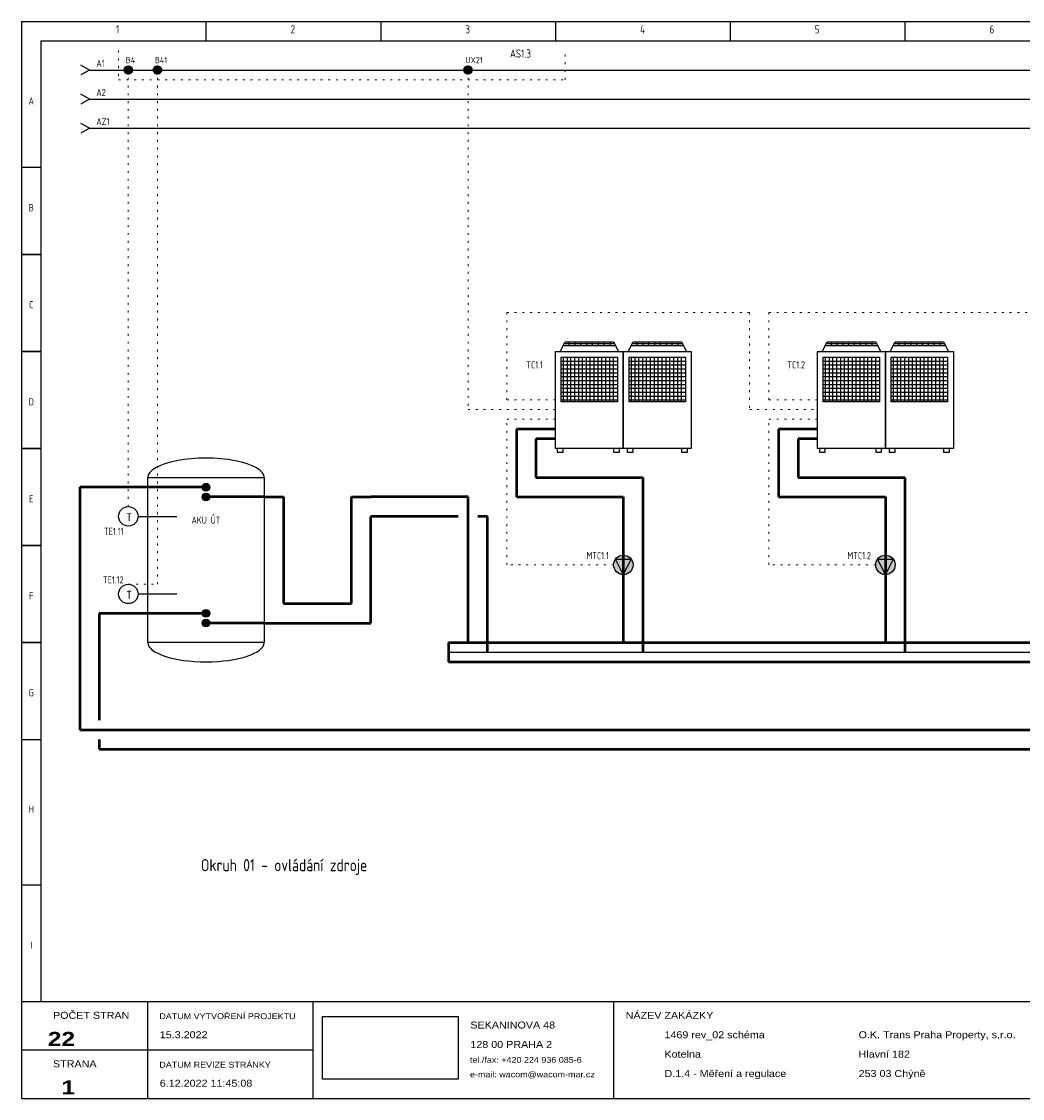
# Model space of a CAD drawing. Header units: millimetres. Extents: x 8 to 412, y 5 to 282.
# Tile 1 of 2: x 8 to 265, y 5 to 282. Entities that reach past the tile are written whole.
import ezdxf
from ezdxf.enums import TextEntityAlignment as Align

# ---------------------------------------------------------------- set-up
doc = ezdxf.new("R2010")
doc.units = ezdxf.units.MM
doc.linetypes.add('Caddy_Dot', pattern=[2, 0.5, -1.5])
doc.linetypes.add('Caddy_Solid', pattern=[0])
for name, color, linetype, lineweight in [('Caddy_1', 7, 'Caddy_Solid', 25), ('Caddy_2', 7, 'Caddy_Solid', 50), ('Caddy_3', 7, 'Caddy_Solid', 100), ('Caddy_4', 7, 'Caddy_Dot', 18)]:
    doc.layers.add(name, color=color, linetype=linetype, lineweight=lineweight)
doc.styles.add('Caddy_Arial', font='arial.ttf', dxfattribs={"width": 1.1})
doc.styles.add('Caddy_Arial Black', font='ariblk.ttf', dxfattribs={"width": 1.1})
doc.styles.add('Caddy_Vectorfont1p', font='isocp___.ttf', dxfattribs={"width": 0.9})
picture_1 = doc.add_image_def('image1.jpg', size_in_pixel=(1084, 500))
pattern_1 = [(28.64789, (0, 0), (-0.047942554, 0.087758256), []), (118.64789, (0, 0), (-0.087758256, -0.047942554), [])]

# ---------------------------------------------------------------- blocks, each defined once
blk = doc.blocks.new('2261C001BCA8')
at = {"layer": 'Caddy_1', "color": 7, "linetype": 'Caddy_Solid', "lineweight": 25}
for p, q in [((7.5, 282.5), (7.5, 5)), ((7.5, 282.5), (412.5, 282.5)), ((55, 282.5), (55, 277.5)), ((100, 282.5), (100, 277.5)), ((145, 282.5), (145, 277.5)), ((190, 282.5), (190, 277.5)), ((235, 282.5), (235, 277.5)), ((12.5, 277.5), (407.5, 277.5)), ((12.5, 277.5), (12.5, 30)), ((7.5, 245), (12.5, 245)), ((7.5, 222.5), (12.5, 222.5)), ((12.5, 222.5), (7.5, 222.5)), ((11.5, 222.5), (10.5, 222.5)), ((12.5, 197.5), (7.5, 197.5)), ((7.5, 197.5), (12.5, 197.5)), ((12.5, 172.5), (7.5, 172.5)), ((7.5, 172.5), (12.5, 172.5)), ((12.5, 147.5), (7.5, 147.5)), ((7.5, 147.5), (12.5, 147.5)), ((12.5, 122.5), (7.5, 122.5)), ((7.5, 122.5), (12.5, 122.5)), ((7.5, 97.5), (12.5, 97.5)), ((12.5, 60), (7.5, 60)), ((7.5, 30), (412.5, 30)), ((40, 5), (40, 30)), ((82.5, 30), (82.5, 5)), ((160, 30), (160, 5)), ((7.5, 17.5), (82.5, 17.5)), ((7.5, 5), (412.5, 5))]:
    blk.add_line(p, q, dxfattribs=at)
at = {"layer": 'Caddy_1', "color": 7, "lineweight": 25}
for s, height, style, width, p in [('1', 2.1, 'Caddy_Vectorfont1p', 0.9, (31.8, 279.45)), ('2', 2.1, 'Caddy_Vectorfont1p', 0.9, (76.8, 279.45)), ('3', 2.1, 'Caddy_Vectorfont1p', 0.9, (121.8, 279.45)), ('4', 2.1, 'Caddy_Vectorfont1p', 0.9, (166.8, 279.45)), ('5', 2.1, 'Caddy_Vectorfont1p', 0.9, (211.8, 279.45)), ('6', 2.1, 'Caddy_Vectorfont1p', 0.9, (256.8, 279.45)), ('NÁZEV ZAKÁZKY', 1.8, 'Caddy_Arial', 1.1, (163.1, 25.52)), ('POČET STRAN', 1.8, 'Caddy_Arial', 1.1, (15.6, 25.52)), ('DATUM VYTVOŘENÍ PROJEKTU', 1.5, 'Caddy_Arial', 1.1, (43, 25.44)), ('15.3.2022', 1.8, 'Caddy_Arial', 1.1, (43.1, 20.52)), ('SEKANINOVA 48', 1.8, 'Caddy_Arial', 1.1, (123.1, 23.02)), ('1469 rev_02 schéma', 1.8, 'Caddy_Arial', 1.1, (173.1, 20.52)), ('O.K. Trans Praha Property, s.r.o.', 1.8, 'Caddy_Arial', 1.1, (223.1, 20.52)), ('128 00 PRAHA 2', 1.8, 'Caddy_Arial', 1.1, (123.1, 18.02)), ('Kotelna', 1.8, 'Caddy_Arial', 1.1, (173.1, 15.52)), ('Hlavní 182', 1.8, 'Caddy_Arial', 1.1, (223.1, 15.52)), ('STRANA', 1.8, 'Caddy_Arial', 1.1, (15.6, 13.02)), ('DATUM REVIZE STRÁNKY', 1.5, 'Caddy_Arial', 1.1, (43, 12.94)), ('tel./fax: +420 224 936 085-6', 1.5, 'Caddy_Arial', 1.1, (123, 14.19)), ('e-mail: wacom@wacom-mar.cz', 1.5, 'Caddy_Arial', 1.1, (123, 10.44)), ('D.1.4 - Měření a regulace', 1.8, 'Caddy_Arial', 1.1, (173.1, 10.52)), ('253 03 Chýně', 1.8, 'Caddy_Arial', 1.1, (223.1, 10.52)), ('6.12.2022 11:45:08', 1.8, 'Caddy_Arial', 1.1, (43.1, 8.02))]:
    blk.add_text(s, height=height, dxfattribs=dict(at, style=style, width=width)).set_placement(p)
at = {"layer": 'Caddy_1', "color": 7, "lineweight": 25, "style": 'Caddy_Vectorfont1p', "width": 0.9}
for s, p in [('A', (10, 261.11)), ('B', (10, 233.61)), ('C', (10, 208.61)), ('D', (10, 183.61)), ('E', (10, 158.61)), ('F', (10, 133.61)), ('G', (10, 108.61)), ('H', (10, 78.61)), ('I', (10, 43.61))]:
    blk.add_text(s, height=1.84, dxfattribs=at).set_placement(p, align=Align.CENTER)
at = {"layer": 'Caddy_1', "color": 7, "lineweight": 25, "style": 'Caddy_Arial Black', "width": 1.1}
for s, p in [('22', (21.3, 18.55)), ('1', (21.3, 6.05))]:
    blk.add_text(s, height=3.6, dxfattribs=at).set_placement(p, align=Align.RIGHT)
at = {"color": 18, "true_color": 0x000000}
image = blk.add_image(picture_1, insert=(85, 10), size_in_units=(35, 16.14), dxfattribs=at)
blk = doc.blocks.new('56D78A3A651E')
at = {"layer": 'Caddy_1', "color": 7, "linetype": 'Caddy_Solid', "lineweight": 25}
for q in [(22.75, 271.25), (22.75, 268.75)]:
    blk.add_line((25, 270), q, dxfattribs=at)
at = {"layer": 'Caddy_1', "color": 7, "lineweight": 25, "style": 'Caddy_Vectorfont1p', "width": 0.9}
blk.add_attdef('$TAG160010', (26.76, 270.81), '', height=1.84, dxfattribs=at)
blk = doc.blocks.new('D4E5BF223C56')
at = {"layer": 'Caddy_1', "color": 7, "linetype": 'Caddy_Solid', "lineweight": 25}
for q in [(22.75, 263.75), (22.75, 261.25)]:
    blk.add_line((25, 262.5), q, dxfattribs=at)
at = {"layer": 'Caddy_1', "color": 7, "lineweight": 25, "style": 'Caddy_Vectorfont1p', "width": 0.9}
blk.add_attdef('$TAG160010', (26.76, 263.31), '', height=1.84, dxfattribs=at)
blk = doc.blocks.new('A33E21F56AC3')
at = {"layer": 'Caddy_1', "color": 7, "linetype": 'Caddy_Solid', "lineweight": 25}
for q in [(22.75, 256.25), (22.75, 253.75)]:
    blk.add_line((25, 255), q, dxfattribs=at)
at = {"layer": 'Caddy_1', "color": 7, "lineweight": 25, "style": 'Caddy_Vectorfont1p', "width": 0.9}
blk.add_attdef('$TAG160010', (26.76, 255.81), '', height=1.84, dxfattribs=at)
blk = doc.blocks.new('C489D912FC81')
at = {"layer": 'Caddy_1', "color": 7, "linetype": 'Caddy_Solid', "lineweight": 25}
for p, q in [((145, 197.5), (162.5, 197.5)), ((145, 172.5), (145, 197.5)), ((162.5, 197.5), (162.5, 172.5)), ((162.5, 172.5), (145, 172.5))]:
    blk.add_line(p, q, dxfattribs=at)
blk = doc.blocks.new('4ED31881F279')
at = {"layer": 'Caddy_1', "color": 7, "linetype": 'Caddy_Solid', "lineweight": 25}
for p, q in [((162.5, 197.5), (180, 197.5)), ((162.5, 172.5), (162.5, 197.5)), ((180, 197.5), (180, 172.5)), ((180, 172.5), (162.5, 172.5))]:
    blk.add_line(p, q, dxfattribs=at)
blk = doc.blocks.new('35172FB5C5D5')
at = {"layer": 'Caddy_1', "color": 7, "linetype": 'Caddy_Solid', "lineweight": 25}
for p, q in [((146.5, 196), (161, 196)), ((146.5, 184.5), (146.5, 196)), ((161, 196), (161, 184.5)), ((161, 184.5), (146.5, 184.5))]:
    blk.add_line(p, q, dxfattribs=at)
blk = doc.blocks.new('F9183DEE7618')
at = {"layer": 'Caddy_1', "color": 7, "linetype": 'Caddy_Solid', "lineweight": 25}
for p, q in [((164, 196), (178.5, 196)), ((164, 184.5), (164, 196)), ((178.5, 196), (178.5, 184.5)), ((178.5, 184.5), (164, 184.5))]:
    blk.add_line(p, q, dxfattribs=at)
blk = doc.blocks.new('9B3B1D6D6098')
at = {"layer": 'Caddy_1', "color": 7, "linetype": 'Caddy_Solid', "lineweight": 25}
for p, q in [((212.5, 197.5), (230, 197.5)), ((212.5, 172.5), (212.5, 197.5)), ((230, 197.5), (230, 172.5)), ((230, 172.5), (212.5, 172.5))]:
    blk.add_line(p, q, dxfattribs=at)
blk = doc.blocks.new('253B7BB77D9C')
at = {"layer": 'Caddy_1', "color": 7, "linetype": 'Caddy_Solid', "lineweight": 25}
for p, q in [((230, 197.5), (247.5, 197.5)), ((230, 172.5), (230, 197.5)), ((247.5, 197.5), (247.5, 172.5)), ((247.5, 172.5), (230, 172.5))]:
    blk.add_line(p, q, dxfattribs=at)
blk = doc.blocks.new('67AC596E80B7')
at = {"layer": 'Caddy_1', "color": 7, "linetype": 'Caddy_Solid', "lineweight": 25}
for p, q in [((214, 196), (228.5, 196)), ((214, 184.5), (214, 196)), ((228.5, 196), (228.5, 184.5)), ((228.5, 184.5), (214, 184.5))]:
    blk.add_line(p, q, dxfattribs=at)
blk = doc.blocks.new('4FD5CAEB1D80')
at = {"layer": 'Caddy_1', "color": 7, "linetype": 'Caddy_Solid', "lineweight": 25}
for p, q in [((231.5, 196), (246, 196)), ((231.5, 184.5), (231.5, 196)), ((246, 196), (246, 184.5)), ((246, 184.5), (231.5, 184.5))]:
    blk.add_line(p, q, dxfattribs=at)
blk = doc.blocks.new('68C057F73175')
at = {"layer": 'Caddy_1', "color": 7, "linetype": 'Caddy_Solid', "lineweight": 25}
for p, q in [((40, 165), (70, 165)), ((40, 122.5), (40, 165)), ((70, 165), (70, 122.5)), ((70, 122.5), (40, 122.5))]:
    blk.add_line(p, q, dxfattribs=at)
blk = doc.blocks.new('DF3DD06D4C81')
at = {"layer": 'Caddy_1', "color": 7, "linetype": 'Caddy_Solid', "lineweight": 25}
for centre, start_param, end_param in [((55, 165), 0, 3.141593), ((55, 122.5), 3.141593, 6.283185)]:
    blk.add_ellipse(centre, major_axis=(15, 0), ratio=0.333333, start_param=start_param, end_param=end_param, dxfattribs=at)
at = {"layer": 'Caddy_1'}
blk.add_blockref('68C057F73175', (0, 0, 1), dxfattribs=at)
blk = doc.blocks.new('B8245972CA17')
at = {"layer": 'Caddy_1'}
h = blk.add_hatch(color=7, dxfattribs=at)
edge = h.paths.add_edge_path(flags=0)
edge.add_arc((55, 162.5), 1, 0, 360)
at = {"layer": 'Caddy_1', "color": 7, "linetype": 'Caddy_Solid', "lineweight": 25}
blk.add_circle((55, 162.5), 1, dxfattribs=at)
blk = doc.blocks.new('EDDD93BDE938')
at = {"layer": 'Caddy_1'}
h = blk.add_hatch(color=7, dxfattribs=at)
edge = h.paths.add_edge_path(flags=0)
edge.add_arc((55, 160), 1, 0, 360)
at = {"layer": 'Caddy_1', "color": 7, "linetype": 'Caddy_Solid', "lineweight": 25}
blk.add_circle((55, 160), 1, dxfattribs=at)
blk = doc.blocks.new('C47B5F3F154A')
at = {"layer": 'Caddy_1'}
h = blk.add_hatch(color=7, dxfattribs=at)
edge = h.paths.add_edge_path(flags=0)
edge.add_arc((55, 130), 1, 0, 360)
at = {"layer": 'Caddy_1', "color": 7, "linetype": 'Caddy_Solid', "lineweight": 25}
blk.add_circle((55, 130), 1, dxfattribs=at)
blk = doc.blocks.new('580EB2F1A859')
at = {"layer": 'Caddy_1'}
h = blk.add_hatch(color=7, dxfattribs=at)
edge = h.paths.add_edge_path(flags=0)
edge.add_arc((55, 127.5), 1, 0, 360)
at = {"layer": 'Caddy_1', "color": 7, "linetype": 'Caddy_Solid', "lineweight": 25}
blk.add_circle((55, 127.5), 1, dxfattribs=at)
blk = doc.blocks.new('9CC229281740')
at = {"layer": 'Caddy_1', "color": 7, "linetype": 'Caddy_Solid', "lineweight": 25}
blk.add_circle((35, 155), 2.5, dxfattribs=at)
at = {"layer": 'Caddy_1', "color": 7, "lineweight": 25, "style": 'Caddy_Vectorfont1p', "width": 0.9}
blk.add_text('T', height=2.1, dxfattribs=at).set_placement((34.55, 153.7))
blk.add_attdef('$TAG160010', text='', height=1.84, dxfattribs=at).set_placement((33.79, 150.21), align=Align.RIGHT)
blk = doc.blocks.new('1C1697509E54')
at = {"layer": 'Caddy_1', "color": 7, "linetype": 'Caddy_Solid', "lineweight": 25}
blk.add_circle((35, 135), 2.5, dxfattribs=at)
at = {"layer": 'Caddy_1', "color": 7, "lineweight": 25, "style": 'Caddy_Vectorfont1p', "width": 0.9}
blk.add_text('T', height=2.1, dxfattribs=at).set_placement((34.55, 133.7))
blk.add_attdef('$TAG160010', text='', height=1.84, dxfattribs=at).set_placement((33.79, 137.71), align=Align.RIGHT)
blk = doc.blocks.new('8004356D5B55')
at = {"layer": 'Caddy_1', "true_color": 0xe1e1e1}
h = blk.add_hatch(color=254, dxfattribs=at)
edge = h.paths.add_edge_path(flags=0)
edge.add_arc((162.5, 142.5), 2.5, 0, 360)
blk.add_hatch(color=254, dxfattribs=at).paths.add_polyline_path([(162.5, 140), (164.5, 144), (160.5, 144)])
at = {"layer": 'Caddy_1', "color": 7, "linetype": 'Caddy_Solid', "lineweight": 25}
blk.add_lwpolyline([(160.5, 144), (164.5, 144), (162.5, 140)], close=True, dxfattribs=at)
blk.add_circle((162.5, 142.5), 2.5, dxfattribs=at)
at = {"layer": 'Caddy_1', "color": 7, "lineweight": 25, "style": 'Caddy_Vectorfont1p', "width": 0.9}
blk.add_attdef('$TAG160010', text='', height=1.84, dxfattribs=at).set_placement((158.78, 143.96), align=Align.RIGHT)
blk = doc.blocks.new('4602EA65C741')
at = {"layer": 'Caddy_1', "true_color": 0xe1e1e1}
h = blk.add_hatch(color=254, dxfattribs=at)
edge = h.paths.add_edge_path(flags=0)
edge.add_arc((230, 142.5), 2.5, 0, 360)
blk.add_hatch(color=254, dxfattribs=at).paths.add_polyline_path([(230, 140), (232, 144), (228, 144)])
at = {"layer": 'Caddy_1', "color": 7, "linetype": 'Caddy_Solid', "lineweight": 25}
blk.add_lwpolyline([(228, 144), (232, 144), (230, 140)], close=True, dxfattribs=at)
blk.add_circle((230, 142.5), 2.5, dxfattribs=at)
at = {"layer": 'Caddy_1', "color": 7, "lineweight": 25, "style": 'Caddy_Vectorfont1p', "width": 0.9}
blk.add_attdef('$TAG160010', text='', height=1.84, dxfattribs=at).set_placement((226.28, 143.96), align=Align.RIGHT)

msp = doc.modelspace()

# ---------------------------------------------------------------- hatches: boundary and pattern name
at = {"layer": 'Caddy_1'}
h = msp.add_hatch(dxfattribs=at)
h.set_pattern_fill('_USER', scale=0.1, angle=28.6479, style=0, double=1, pattern_type=0)
h.set_pattern_definition(pattern_1)
edge = h.paths.add_edge_path(flags=0)
edge.add_arc((35, 270), 1, 0, 360)
h = msp.add_hatch(dxfattribs=at)
h.set_pattern_fill('_USER', scale=0.1, angle=28.6479, style=0, double=1, pattern_type=0)
h.set_pattern_definition(pattern_1)
edge = h.paths.add_edge_path(flags=0)
edge.add_arc((42.5, 270), 1, 0, 360)
h = msp.add_hatch(dxfattribs=at)
h.set_pattern_fill('_USER', scale=0.1, angle=28.6479, style=0, double=1, pattern_type=0)
h.set_pattern_definition(pattern_1)
edge = h.paths.add_edge_path(flags=0)
edge.add_arc((122.5, 270), 1, 0, 360)

# ---------------------------------------------------------------- linework, layer by layer
at = {"layer": 'Caddy_1', "color": 7, "linetype": 'Caddy_Solid', "lineweight": 25}
for p, q in [((25, 270), (35, 270)), ((35, 270), (42.5, 270)), ((42.5, 270), (122.5, 270)), ((122.5, 270), (395, 270)), ((25, 262.5), (395, 262.5)), ((25, 255), (395, 255)), ((146.25, 197.5), (147.5, 200)), ((147.5, 200), (160, 200)), ((148.5, 200), (148.5, 199)), ((150, 200), (150, 199)), ((151.5, 200), (151.5, 199)), ((153, 200), (153, 199)), ((154.5, 200), (154.5, 199)), ((156, 200), (156, 199)), ((157.5, 200), (157.5, 199)), ((159, 200), (159, 199)), ((160, 200), (161.25, 197.5)), ((163.75, 197.5), (165, 200)), ((165, 200), (177.5, 200)), ((166, 200), (166, 199)), ((167.5, 200), (167.5, 199)), ((169, 200), (169, 199)), ((170.5, 200), (170.5, 199)), ((172, 200), (172, 199)), ((173.5, 200), (173.5, 199)), ((175, 200), (175, 199)), ((176.5, 200), (176.5, 199)), ((177.5, 200), (178.75, 197.5)), ((213.75, 197.5), (215, 200)), ((215, 200), (227.5, 200)), ((216, 200), (216, 199)), ((217.5, 200), (217.5, 199)), ((219, 200), (219, 199)), ((220.5, 200), (220.5, 199)), ((222, 200), (222, 199)), ((223.5, 200), (223.5, 199)), ((225, 200), (225, 199)), ((226.5, 200), (226.5, 199)), ((227.5, 200), (228.75, 197.5)), ((231.25, 197.5), (232.5, 200)), ((232.5, 200), (245, 200)), ((233.5, 200), (233.5, 199)), ((235, 200), (235, 199)), ((236.5, 200), (236.5, 199)), ((238, 200), (238, 199)), ((239.5, 200), (239.5, 199)), ((241, 200), (241, 199)), ((242.5, 200), (242.5, 199)), ((244, 200), (244, 199)), ((245, 200), (246.25, 197.5)), ((147, 199), (160.5, 199)), ((147.5, 199.5), (160, 199.5)), ((164.5, 199), (178, 199)), ((165, 199.5), (177.5, 199.5)), ((214.5, 199), (228, 199)), ((215, 199.5), (227.5, 199.5)), ((232, 199), (245.5, 199)), ((232.5, 199.5), (245, 199.5)), ((146.5, 195), (161, 195)), ((147, 196), (147, 184.5)), ((148, 196), (148, 184.5)), ((149, 184.5), (149, 196)), ((150, 184.5), (150, 196)), ((151, 184.5), (151, 196)), ((152, 184.5), (152, 196)), ((153, 184.5), (153, 196)), ((154, 184.5), (154, 196)), ((155, 184.5), (155, 196)), ((156, 184.5), (156, 196)), ((157, 184.5), (157, 196)), ((158, 184.5), (158, 196)), ((159, 184.5), (159, 196)), ((160, 184.5), (160, 196)), ((164, 195), (178.5, 195)), ((164.5, 196), (164.5, 184.5)), ((165.5, 196), (165.5, 184.5)), ((166.5, 184.5), (166.5, 196)), ((167.5, 184.5), (167.5, 196)), ((168.5, 184.5), (168.5, 196)), ((169.5, 184.5), (169.5, 196)), ((170.5, 184.5), (170.5, 196)), ((171.5, 184.5), (171.5, 196)), ((172.5, 184.5), (172.5, 196)), ((173.5, 184.5), (173.5, 196)), ((174.5, 184.5), (174.5, 196)), ((175.5, 184.5), (175.5, 196)), ((176.5, 184.5), (176.5, 196)), ((177.5, 184.5), (177.5, 196)), ((214, 195), (228.5, 195)), ((214.5, 196), (214.5, 184.5)), ((215.5, 196), (215.5, 184.5)), ((216.5, 184.5), (216.5, 196)), ((217.5, 184.5), (217.5, 196)), ((218.5, 184.5), (218.5, 196)), ((219.5, 184.5), (219.5, 196)), ((220.5, 184.5), (220.5, 196)), ((221.5, 184.5), (221.5, 196)), ((222.5, 184.5), (222.5, 196)), ((223.5, 184.5), (223.5, 196)), ((224.5, 184.5), (224.5, 196)), ((225.5, 184.5), (225.5, 196)), ((226.5, 184.5), (226.5, 196)), ((227.5, 184.5), (227.5, 196)), ((231.5, 195), (246, 195)), ((232, 196), (232, 184.5)), ((233, 196), (233, 184.5)), ((234, 184.5), (234, 196)), ((235, 184.5), (235, 196)), ((236, 184.5), (236, 196)), ((237, 184.5), (237, 196)), ((238, 184.5), (238, 196)), ((239, 184.5), (239, 196)), ((240, 184.5), (240, 196)), ((241, 184.5), (241, 196)), ((242, 184.5), (242, 196)), ((243, 184.5), (243, 196)), ((244, 184.5), (244, 196)), ((245, 184.5), (245, 196)), ((146.5, 194), (161, 194)), ((146.5, 193), (161, 193)), ((146.5, 192), (161, 192)), ((164, 194), (178.5, 194)), ((164, 193), (178.5, 193)), ((164, 192), (178.5, 192)), ((214, 194), (228.5, 194)), ((214, 193), (228.5, 193)), ((214, 192), (228.5, 192)), ((231.5, 194), (246, 194)), ((231.5, 193), (246, 193)), ((231.5, 192), (246, 192)), ((146.5, 191), (161, 191)), ((146.5, 190), (161, 190)), ((146.5, 189), (161, 189)), ((164, 191), (178.5, 191)), ((164, 190), (178.5, 190)), ((164, 189), (178.5, 189)), ((214, 191), (228.5, 191)), ((214, 190), (228.5, 190)), ((214, 189), (228.5, 189)), ((231.5, 191), (246, 191)), ((231.5, 190), (246, 190)), ((231.5, 189), (246, 189)), ((146.5, 188), (161, 188)), ((146.5, 187), (161, 187)), ((146.5, 186), (161, 186)), ((164, 188), (178.5, 188)), ((164, 187), (178.5, 187)), ((164, 186), (178.5, 186)), ((214, 188), (228.5, 188)), ((214, 187), (228.5, 187)), ((214, 186), (228.5, 186)), ((231.5, 188), (246, 188)), ((231.5, 187), (246, 187)), ((231.5, 186), (246, 186)), ((146.5, 185), (161, 185)), ((164, 185), (178.5, 185)), ((214, 185), (228.5, 185)), ((231.5, 185), (246, 185)), ((145.5, 172.5), (145.5, 171.5)), ((147, 171.5), (147, 172.5)), ((160, 172.5), (160, 171.5)), ((161.5, 171.5), (161.5, 172.5)), ((163.5, 172.5), (163.5, 171.5)), ((165, 171.5), (165, 172.5)), ((177.5, 172.5), (177.5, 171.5)), ((179, 171.5), (179, 172.5)), ((213, 172.5), (213, 171.5)), ((214.5, 171.5), (214.5, 172.5)), ((227.5, 172.5), (227.5, 171.5)), ((229, 171.5), (229, 172.5)), ((231, 172.5), (231, 171.5)), ((232.5, 171.5), (232.5, 172.5)), ((245, 172.5), (245, 171.5)), ((246.5, 171.5), (246.5, 172.5)), ((145.5, 171.5), (147, 171.5)), ((160, 171.5), (161.5, 171.5)), ((163.5, 171.5), (165, 171.5)), ((177.5, 171.5), (179, 171.5)), ((213, 171.5), (214.5, 171.5)), ((227.5, 171.5), (229, 171.5)), ((231, 171.5), (232.5, 171.5)), ((245, 171.5), (246.5, 171.5)), ((37.5, 155), (47.5, 155)), ((37.5, 135), (47.5, 135)), ((117.5, 120), (307.5, 120))]:
    msp.add_line(p, q, dxfattribs=at)
at = {"layer": 'Caddy_1', "color": 7, "lineweight": 40}
for centre in [(35, 270), (42.5, 270), (122.5, 270)]:
    msp.add_circle(centre, 1, dxfattribs=at)
at = {"layer": 'Caddy_2', "color": 7, "linetype": 'Caddy_Solid', "lineweight": 50}
for p, q in [((145, 177.5), (135, 177.5)), ((135, 177.5), (135, 160)), ((145, 175), (140, 175)), ((140, 175), (140, 165)), ((212.5, 177.5), (202.5, 177.5)), ((202.5, 177.5), (202.5, 160)), ((212.5, 175), (207.5, 175)), ((207.5, 175), (207.5, 165)), ((140, 165), (167.5, 165)), ((167.5, 165), (167.5, 120)), ((207.5, 165), (235, 165)), ((235, 165), (235, 120)), ((55, 162.5), (22.5, 162.5)), ((22.5, 162.5), (22.5, 117.5)), ((70, 160), (55, 160)), ((70, 160), (75, 160)), ((75, 160), (75, 132.5)), ((92.5, 132.5), (92.5, 160)), ((92.5, 160), (97.5, 160)), ((122.5, 160), (97.5, 160)), ((122.5, 122.5), (122.5, 160)), ((135, 160), (162.5, 160)), ((162.5, 160), (162.5, 122.5)), ((202.5, 160), (230, 160)), ((230, 160), (230, 122.5)), ((120, 155), (97.5, 155)), ((97.5, 127.5), (97.5, 155)), ((127.5, 155), (125, 155)), ((127.5, 120), (127.5, 155)), ((75, 132.5), (92.5, 132.5)), ((55, 130), (27.5, 130)), ((27.5, 130), (27.5, 117.5)), ((70, 127.5), (55, 127.5)), ((70, 127.5), (97.5, 127.5)), ((117.5, 122.5), (117.5, 117.5)), ((117.5, 122.5), (307.5, 122.5)), ((22.5, 117.5), (22.5, 100)), ((27.5, 117.5), (27.5, 102.5)), ((117.5, 117.5), (307.5, 117.5)), ((22.5, 100), (325, 100)), ((27.5, 97.5), (27.5, 95)), ((27.5, 95), (325, 95))]:
    msp.add_line(p, q, dxfattribs=at)
at = {"layer": 'Caddy_4', "color": 7, "linetype": 'Caddy_Dot', "lineweight": 18}
for p, q in [((32.5, 275), (32.5, 267.5)), ((147.5, 267.5), (147.5, 275)), ((35, 157.5), (35, 270)), ((42.5, 137.5), (42.5, 270)), ((122.5, 270), (122.5, 182.5)), ((32.5, 267.5), (147.5, 267.5)), ((132.5, 185), (132.5, 207.5)), ((132.5, 207.5), (195, 207.5)), ((195, 207.5), (195, 182.5)), ((200, 185), (200, 207.5)), ((200, 207.5), (267.5, 207.5)), ((145, 185), (132.5, 185)), ((200, 185), (212.5, 185)), ((122.5, 182.5), (145, 182.5)), ((195, 182.5), (212.5, 182.5)), ((132.5, 142.5), (132.5, 180)), ((132.5, 180), (145, 180)), ((200, 142.5), (200, 180)), ((200, 180), (212.5, 180)), ((160, 142.5), (132.5, 142.5)), ((227.5, 142.5), (200, 142.5)), ((35, 137.5), (42.5, 137.5))]:
    msp.add_line(p, q, dxfattribs=at)

# ---------------------------------------------------------------- block references
at = {"layer": 'Caddy_1'}
for name in ['2261C001BCA8', 'C489D912FC81', '4ED31881F279', '9B3B1D6D6098', '253B7BB77D9C', '35172FB5C5D5', 'F9183DEE7618', '67AC596E80B7', '4FD5CAEB1D80', 'DF3DD06D4C81', 'B8245972CA17', 'EDDD93BDE938', 'C47B5F3F154A', '580EB2F1A859']:
    msp.add_blockref(name, (0, 0, 1), dxfattribs=at)
ref = msp.add_blockref('56D78A3A651E', (0, 0, 1), dxfattribs=at)
ref.add_attrib('$TAG160010', 'A1', (26.76, 270.81), dxfattribs={"color": 7, "lineweight": 25, "height": 1.838, "style": 'Caddy_Vectorfont1p', "width": 0.9})
ref = msp.add_blockref('D4E5BF223C56', (0, 0, 1), dxfattribs=at)
ref.add_attrib('$TAG160010', 'A2', (26.76, 263.31), dxfattribs={"color": 7, "lineweight": 25, "height": 1.838, "style": 'Caddy_Vectorfont1p', "width": 0.9})
ref = msp.add_blockref('A33E21F56AC3', (0, 0, 1), dxfattribs=at)
ref.add_attrib('$TAG160010', 'AZ1', (26.76, 255.81), dxfattribs={"color": 7, "lineweight": 25, "height": 1.838, "style": 'Caddy_Vectorfont1p', "width": 0.9})
ref = msp.add_blockref('9CC229281740', (0, 0, 1), dxfattribs=at)
ref.add_attrib('$TAG160010', 'TE1.11', dxfattribs={"color": 7, "lineweight": 25, "height": 1.838, "style": 'Caddy_Vectorfont1p', "width": 0.9}).set_placement((33.79, 150.21), align=Align.RIGHT)
ref = msp.add_blockref('1C1697509E54', (0, 0, 1), dxfattribs=at)
ref.add_attrib('$TAG160010', 'TE1.12', dxfattribs={"color": 7, "lineweight": 25, "height": 1.838, "style": 'Caddy_Vectorfont1p', "width": 0.9}).set_placement((33.79, 137.71), align=Align.RIGHT)
at = {"layer": 'Caddy_3'}
ref = msp.add_blockref('8004356D5B55', (0, 0, 1), dxfattribs=at)
ref.add_attrib('$TAG160010', 'MTC1.1', dxfattribs={"layer": 'Caddy_1', "color": 7, "lineweight": 25, "height": 1.838, "style": 'Caddy_Vectorfont1p', "width": 0.9}).set_placement((158.78, 143.96), align=Align.RIGHT)
ref = msp.add_blockref('4602EA65C741', (0, 0, 1), dxfattribs=at)
ref.add_attrib('$TAG160010', 'MTC1.2', dxfattribs={"layer": 'Caddy_1', "color": 7, "lineweight": 25, "height": 1.838, "style": 'Caddy_Vectorfont1p', "width": 0.9}).set_placement((226.28, 143.96), align=Align.RIGHT)

# ---------------------------------------------------------------- texts
at = {"layer": 'Caddy_1', "color": 7, "lineweight": 25, "style": 'Caddy_Vectorfont1p', "width": 0.9}
for s, height, p in [('AS1.3', 2.1, (133.3, 273.2)), ('B4', 1.575, (34.35, 271.77)), ('B41', 1.575, (41.85, 271.77)), ('UX21', 1.575, (121.85, 271.77)), ('Okruh 01 - ovládání zdroje', 3.15, (53.7, 63.55))]:
    msp.add_text(s, height=height, dxfattribs=at).set_placement(p)
for s, p in [('TC1.1', (141.8, 193.11)), ('TC1.2', (209.3, 193.11))]:
    msp.add_text(s, height=1.838, dxfattribs=at).set_placement(p, align=Align.RIGHT)
msp.add_text('AKU ÚT', height=1.838, dxfattribs=at).set_placement((55, 153.11), align=Align.CENTER)

doc.saveas('drawing.dxf')
